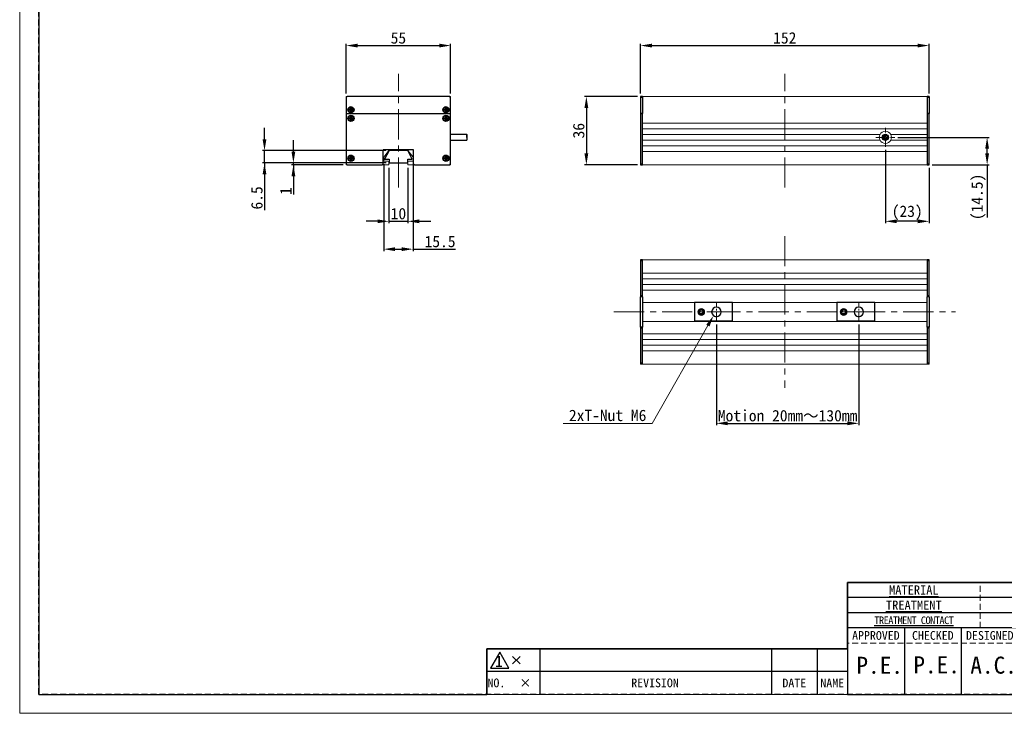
# Model space of a CAD drawing. Header units: millimetres. Extents: x -201 to 202, y 143 to 428.
# Tile 1 of 9: x -201 to 58, y 143 to 326. Entities that reach past the tile are written whole.
import ezdxf
from ezdxf import colors
from ezdxf.entities.mleader import LeaderData, LeaderLine
from ezdxf.enums import TextEntityAlignment as Align
from ezdxf.math import Vec2, Vec3

# ---------------------------------------------------------------- set-up
doc = ezdxf.new("R2010")
doc.units = ezdxf.units.MM
doc.header["$LTSCALE"] = 0.25
doc.linetypes.add('CENTER', pattern=[50.8, 31.75, -6.35, 6.35, -6.35])
doc.linetypes.add('HIDDEN', pattern=[9.525, 6.35, -3.175])
doc.layers.get('0').update_dxf_attribs({"lineweight": 30})
for name, color, linetype, lineweight in [('BASE', 7, 'Continuous', 20), ('CENTER', 1, 'CENTER', 15), ('DIMENSION', 6, 'Continuous', 9)]:
    doc.layers.add(name, color=color, linetype=linetype, lineweight=lineweight)
for name, color, linetype in [('CABLE 3P', 7, 'Continuous'), ('FORM', 7, 'Continuous'), ('LOCK NUT M6', 132, 'Continuous'), ('MXB4508', 25, 'Continuous'), ('SIDE PANEL1', 1, 'Continuous'), ('SIDEPANEL 2', 30, 'Continuous')]:
    doc.layers.add(name, color=color, linetype=linetype)
doc.layers.add('EMPTY LINE', color=252, linetype='Continuous', lineweight=0, plot=False)
doc.styles.add('VS Standard', font='msgothic.ttc', dxfattribs={"height": 3})
doc.styles.add('VS Standard(小)', font='txt', dxfattribs={"height": 2.4})
doc.dimstyles.new('VS Standard x0.5', dxfattribs={"dimtxt": 3, "dimasz": 3, "dimexe": 0.5, "dimexo": 0.8, "dimgap": 0.5, "dimtad": 3, "dimlfac": 2, "dimrnd": 0.0001, "dimzin": 9, "dimdsep": 46, "dimtxsty": 'VS Standard', "dimcen": 0, "dimaunit": 1, "dimadec": 0, "dimazin": 2, "dimtfac": 1, "dimtmove": 0, "dimatfit": 3, "dimfxl": 1, "dimtolj": 1, "dimtzin": 0, "dimarcsym": 0})
doc.dimstyles.new('VS Standard x1', dxfattribs={"dimtxt": 3, "dimasz": 3, "dimexe": 0.5, "dimexo": 0.8, "dimgap": 0.5, "dimtad": 3, "dimrnd": 0.0001, "dimzin": 9, "dimdsep": 46, "dimtxsty": 'VS Standard', "dimcen": 0, "dimaunit": 1, "dimadec": 0, "dimazin": 2, "dimtfac": 1, "dimtmove": 0, "dimatfit": 2, "dimfxl": 1, "dimtolj": 1, "dimtzin": 0, "dimarcsym": 0})

# ---------------------------------------------------------------- blocks, each defined once
blk = doc.blocks.new('表題欄金物用_ver2.0.0')
at = {"layer": 'FORM', "color": 0}
for p, q in [((-11, 40.5), (-191, 40.5)), ((-191, 40.5), (-191, 28.5)), ((-39, 36.5), (-191, 36.5)), ((-39, 32.5), (-191, 32.5)), ((-11, 28.5), (-191, 28.5)), ((-191, 28.5), (-191, 11)), ((-176, 28.5), (-176, 11)), ((-161, 28.5), (-161, 11)), ((-272, 23), (-286, 23)), ((-286, 23), (-286, 17)), ((-279.19, 21), (-277.19, 19)), ((-279.19, 19), (-277.19, 21)), ((-211, 23), (-272, 23)), ((-272, 23), (-272, 17)), ((-211, 23), (-211, 17)), ((-199, 23), (-211, 23)), ((-199, 23), (-199, 17)), ((-191, 23), (-199, 23)), ((-286, 17), (-286, 11)), ((-272, 17), (-286, 17)), ((-272, 17), (-272, 11)), ((-211, 17), (-272, 17)), ((-211, 17), (-211, 11)), ((-199, 17), (-211, 17)), ((-199, 17), (-199, 11)), ((-191, 17), (-199, 17)), ((-191, 11), (-11, 11))]:
    blk.add_line(p, q, dxfattribs=at)
at = {"layer": 'FORM', "color": 0, "linetype": 'HIDDEN', "lineweight": 9}
for p, q in [((-156, 28.49), (-156, 40.49)), ((-131, 24.5), (-191, 24.5))]:
    blk.add_line(p, q, dxfattribs=at)
at = {"layer": 'FORM', "color": 0, "lineweight": 15}
blk.add_line((-191, 11), (-286, 11), dxfattribs=at)
at = {"layer": 'FORM', "color": 0}
blk.add_lwpolyline([(-282.58, 22.13), (-285.01, 17.93), (-280.16, 17.93)], close=True, dxfattribs=at)
at = {"layer": 'FORM', "color": 0, "attachment_point": 5}
for s, insert, char_height, width, style in [('{\\LMATERIAL}', (-173.5, 38.5), 2.4, 36.5, 'VS Standard(小)'), ('{\\LTREATMENT}', (-173.5, 34.5), 2.4, 36.5, 'VS Standard(小)'), ('{\\T0.9;\\LTREATMENT CONTACT}', (-173.5, 30.5), 2, 36.5, 'VS Standard(小)'), ('{\\fＭＳ ゴシック|b0|i0|c128|p49;APPROVED}', (-183.5, 26.5), 2.3, 15, 'VS Standard'), ('{\\fＭＳ ゴシック|b0|i0|c128|p49;CHECKED}', (-168.5, 26.5), 2.3, 15, 'VS Standard'), ('{\\fＭＳ ゴシック|b0|i0|c128|p49;DESIGNED}', (-153.5, 26.5), 2.3, 15, 'VS Standard'), ('NO.', (-283.44, 14), 2.3, 14, 'VS Standard'), ('\\pxi-3,l4,t4;×^I', (-276.99, 14), 2.3, 14, 'VS Standard'), ('REVISION', (-241.67, 14), 2.3, 46, 'VS Standard'), ('{\\fMS Gothic|b0|i0|c128|p49;DATE}', (-204.99, 14), 2.3, 12, 'VS Standard'), ('NAME', (-195, 14), 2.3, 8, 'VS Standard')]:
    blk.add_mtext(s, dxfattribs=dict(at, insert=insert, char_height=char_height, width=width, style=style))
at = {"layer": 'FORM', "color": 0, "insert": (-282.79, 19.73), "char_height": 3, "attachment_point": 5, "style": 'VS Standard'}
blk.add_mtext('1', dxfattribs=at)
at = {"layer": 'FORM', "color": 0}
for tag, height, style, p in [('材料', 2.8, 'VS Standard', (-133, 38.5)), ('一般面取', 2.8, 'VS Standard', (-57, 38.5)), ('処理', 2.8, 'VS Standard', (-133, 34.5)), ('仕上', 2.8, 'VS Standard', (-57, 34.5)), ('処理接点', 2.8, 'VS Standard', (-133, 30.5)), ('偏芯', 2.8, 'VS Standard', (-57, 30.5)), ('一般公差', 2.4, 'VS Standard(小)', (-106, 26.31)), ('適用（機種名）', 3.6, 'VS Standard', (-44.75, 24.75)), ('角度', 2.4, 'VS Standard(小)', (-106, 21.94)), ('SCALE', 2.4, 'VS Standard(小)', (-106, 17.56)), ('NAME', 3.5, 'VS Standard', (-44.75, 18.5)), ('DATE', 2.4, 'VS Standard(小)', (-106, 13.19)), ('DRAW_NO.', 3.5, 'VS Standard', (-44.75, 13.5))]:
    blk.add_attdef(tag, text='', height=height, dxfattribs=dict(at, style=style)).set_placement(p, align=Align.MIDDLE_CENTER)
at = {"layer": 'FORM', "color": 0, "style": 'VS Standard'}
for tag, p in [('APPROVED', (-182.5, 15.06)), ('CHECKED', (-167.5, 15.18)), ('DESIGNED', (-152.5, 15.09)), ('DRAWN', (-137.5, 15.23))]:
    blk.add_attdef(tag, text='', height=4.5, dxfattribs=at).set_placement(p, align=Align.BOTTOM_CENTER)
blk = doc.blocks.new('*D81')
at = {"layer": 'Defpoints', "color": 0}
for p in [(26.5, 292), (38, 287.25), (26.5, 272.38)]:
    blk.add_point(p, dxfattribs=at)
at = {"layer": 'DIMENSION', "color": 0, "lineweight": -2}
for p, q in [((26.5, 291.2), (26.5, 271.88)), ((38, 286.45), (38, 271.88)), ((35, 272.38), (29.5, 272.38))]:
    blk.add_line(p, q, dxfattribs=at)
at = {"layer": 'DIMENSION', "color": 0}
for points in [[(29.5, 272.88), (29.5, 271.88), (26.5, 272.38)], [(35, 271.88), (35, 272.88), (38, 272.38)]]:
    blk.add_solid(points, dxfattribs=at)
at = {"layer": 'DIMENSION', "color": 0, "insert": (32.25, 274.63), "char_height": 3, "attachment_point": 5, "style": 'VS Standard'}
blk.add_mtext('\\A1;\\A1;(23)', dxfattribs=at)
blk = doc.blocks.new('*D82')
at = {"layer": 'Defpoints', "color": 0}
for p in [(29, 294.5), (53.3, 294.5), (38, 287.25)]:
    blk.add_point(p, dxfattribs=at)
at = {"layer": 'DIMENSION', "color": 0, "lineweight": -2}
for p, q in [((29.8, 294.5), (53.8, 294.5)), ((53.3, 290.25), (53.3, 291.5)), ((38.8, 287.25), (53.8, 287.25)), ((53.3, 287.25), (53.3, 273.36))]:
    blk.add_line(p, q, dxfattribs=at)
at = {"layer": 'DIMENSION', "color": 0}
for points in [[(53.8, 291.5), (52.8, 291.5), (53.3, 294.5)], [(52.8, 290.25), (53.8, 290.25), (53.3, 287.25)]]:
    blk.add_solid(points, dxfattribs=at)
at = {"layer": 'DIMENSION', "color": 0, "insert": (51.04, 278.8), "char_height": 3, "attachment_point": 5, "rotation": 90, "style": 'VS Standard'}
blk.add_mtext('\\A1;\\A1;(14.5)', dxfattribs=at)
blk = doc.blocks.new('*D83')
at = {"layer": 'Defpoints', "color": 0}
for p in [(38, 318.68), (-38, 305.25), (38, 305.25)]:
    blk.add_point(p, dxfattribs=at)
at = {"layer": 'DIMENSION', "color": 0, "lineweight": -2}
for p, q in [((-38, 306.05), (-38, 319.18)), ((38, 306.05), (38, 319.18)), ((-35, 318.68), (35, 318.68))]:
    blk.add_line(p, q, dxfattribs=at)
at = {"layer": 'DIMENSION', "color": 0}
for points in [[(-35, 319.18), (-35, 318.18), (-38, 318.68)], [(35, 318.18), (35, 319.18), (38, 318.68)]]:
    blk.add_solid(points, dxfattribs=at)
at = {"layer": 'DIMENSION', "color": 0, "insert": (0, 320.68), "char_height": 3, "attachment_point": 5, "style": 'VS Standard'}
blk.add_mtext('\\A1;152', dxfattribs=at)
blk = doc.blocks.new('*D84')
at = {"layer": 'Defpoints', "color": 0}
for p in [(-88, 318.68), (-115.5, 305.25), (-88, 305.25)]:
    blk.add_point(p, dxfattribs=at)
at = {"layer": 'DIMENSION', "color": 0, "lineweight": -2}
for p, q in [((-115.5, 306.05), (-115.5, 319.18)), ((-88, 306.05), (-88, 319.18)), ((-112.5, 318.68), (-91, 318.68))]:
    blk.add_line(p, q, dxfattribs=at)
at = {"layer": 'DIMENSION', "color": 0}
for points in [[(-112.5, 319.18), (-112.5, 318.18), (-115.5, 318.68)], [(-91, 318.18), (-91, 319.18), (-88, 318.68)]]:
    blk.add_solid(points, dxfattribs=at)
at = {"layer": 'DIMENSION', "color": 0, "insert": (-101.75, 320.68), "char_height": 3, "attachment_point": 5, "style": 'VS Standard'}
blk.add_mtext('\\A1;55', dxfattribs=at)
blk = doc.blocks.new('*D85')
at = {"layer": 'Defpoints', "color": 0}
for p in [(-38, 305.25), (-52.25, 287.25), (-38, 287.25)]:
    blk.add_point(p, dxfattribs=at)
at = {"layer": 'DIMENSION', "color": 0, "lineweight": -2}
for p, q in [((-38.8, 305.25), (-52.75, 305.25)), ((-52.25, 302.25), (-52.25, 290.25)), ((-38.8, 287.25), (-52.75, 287.25))]:
    blk.add_line(p, q, dxfattribs=at)
at = {"layer": 'DIMENSION', "color": 0}
for points in [[(-51.75, 302.25), (-52.75, 302.25), (-52.25, 305.25)], [(-52.75, 290.25), (-51.75, 290.25), (-52.25, 287.25)]]:
    blk.add_solid(points, dxfattribs=at)
at = {"layer": 'DIMENSION', "color": 0, "insert": (-54.26, 296.25), "char_height": 3, "attachment_point": 5, "rotation": 90, "style": 'VS Standard'}
blk.add_mtext('\\A1;36', dxfattribs=at)
blk = doc.blocks.new('*D86')
at = {"layer": 'Defpoints', "color": 0}
for p in [(-18, 246), (19.5, 246), (19.5, 219.15)]:
    blk.add_point(p, dxfattribs=at)
at = {"layer": 'DIMENSION', "color": 0, "lineweight": -2}
for p, q in [((-18, 245.2), (-18, 218.65)), ((19.5, 245.2), (19.5, 218.65)), ((-15, 219.15), (16.5, 219.15))]:
    blk.add_line(p, q, dxfattribs=at)
at = {"layer": 'DIMENSION', "color": 0}
for points in [[(-15, 219.65), (-15, 218.65), (-18, 219.15)], [(16.5, 218.65), (16.5, 219.65), (19.5, 219.15)]]:
    blk.add_solid(points, dxfattribs=at)
at = {"layer": 'DIMENSION', "color": 0, "insert": (0.75, 221.15), "char_height": 3, "attachment_point": 5, "style": 'VS Standard'}
blk.add_mtext('\\A1;Motion 20mm～130mm', dxfattribs=at)
blk = doc.blocks.new('*D87')
at = {"layer": 'Defpoints', "color": 0}
for p in [(-104.25, 287.25), (-99.25, 287.25), (-99.25, 272.38)]:
    blk.add_point(p, dxfattribs=at)
at = {"layer": 'DIMENSION', "color": 0, "lineweight": -2}
for p, q in [((-104.25, 286.45), (-104.25, 271.88)), ((-99.25, 286.45), (-99.25, 271.88)), ((-107.25, 272.38), (-110.25, 272.38)), ((-104.25, 272.38), (-99.25, 272.38)), ((-96.25, 272.38), (-93.25, 272.38))]:
    blk.add_line(p, q, dxfattribs=at)
at = {"layer": 'DIMENSION', "color": 0}
for points in [[(-107.25, 271.88), (-107.25, 272.88), (-104.25, 272.38)], [(-96.25, 272.88), (-96.25, 271.88), (-99.25, 272.38)]]:
    blk.add_solid(points, dxfattribs=at)
at = {"layer": 'DIMENSION', "color": 0, "insert": (-101.75, 274.38), "char_height": 3, "attachment_point": 5, "style": 'VS Standard'}
blk.add_mtext('\\A1;10', dxfattribs=at)
blk = doc.blocks.new('*D88')
at = {"layer": 'Defpoints', "color": 0}
for p in [(-105.62, 288.25), (-97.87, 288.25), (-97.87, 265.04)]:
    blk.add_point(p, dxfattribs=at)
at = {"layer": 'DIMENSION', "color": 0, "lineweight": -2}
for p, q in [((-105.62, 287.45), (-105.62, 264.54)), ((-97.87, 287.45), (-97.87, 264.54)), ((-102.62, 265.04), (-100.87, 265.04)), ((-97.87, 265.04), (-86.68, 265.04))]:
    blk.add_line(p, q, dxfattribs=at)
at = {"layer": 'DIMENSION', "color": 0}
for points in [[(-102.62, 265.54), (-102.62, 264.54), (-105.62, 265.04)], [(-100.87, 264.54), (-100.87, 265.54), (-97.87, 265.04)]]:
    blk.add_solid(points, dxfattribs=at)
at = {"layer": 'DIMENSION', "color": 0, "insert": (-90.78, 267.04), "char_height": 3, "attachment_point": 5, "style": 'VS Standard'}
blk.add_mtext('\\A1;15.5', dxfattribs=at)
blk = doc.blocks.new('*D89')
at = {"layer": 'Defpoints', "color": 0}
for p in [(-129.41, 287.75), (-115.5, 287.25), (-104.2, 287.75)]:
    blk.add_point(p, dxfattribs=at)
at = {"layer": 'DIMENSION', "color": 0, "lineweight": -2}
for p, q in [((-129.41, 290.75), (-129.41, 293.75)), ((-105, 287.75), (-129.91, 287.75)), ((-116.3, 287.25), (-129.91, 287.25)), ((-129.41, 287.25), (-129.41, 287.75)), ((-129.41, 287.25), (-129.41, 279.44)), ((-129.41, 284.25), (-129.41, 281.25))]:
    blk.add_line(p, q, dxfattribs=at)
at = {"layer": 'DIMENSION', "color": 0}
for points in [[(-129.91, 290.75), (-128.91, 290.75), (-129.41, 287.75)], [(-128.91, 284.25), (-129.91, 284.25), (-129.41, 287.25)]]:
    blk.add_solid(points, dxfattribs=at)
at = {"layer": 'DIMENSION', "color": 0, "insert": (-131.41, 280.35), "char_height": 3, "attachment_point": 5, "rotation": 90, "style": 'VS Standard'}
blk.add_mtext('\\A1;1', dxfattribs=at)
blk = doc.blocks.new('*D90')
at = {"layer": 'Defpoints', "color": 0}
for p in [(-137.02, 291), (-104.26, 291), (-104.2, 287.75)]:
    blk.add_point(p, dxfattribs=at)
at = {"layer": 'DIMENSION', "color": 0, "lineweight": -2}
for p, q in [((-137.02, 294), (-137.02, 297)), ((-105.06, 291), (-137.52, 291)), ((-137.02, 287.75), (-137.02, 291)), ((-105, 287.75), (-137.52, 287.75)), ((-137.02, 287.75), (-137.02, 275.34)), ((-137.02, 284.75), (-137.02, 281.75))]:
    blk.add_line(p, q, dxfattribs=at)
at = {"layer": 'DIMENSION', "color": 0}
for points in [[(-137.52, 294), (-136.52, 294), (-137.02, 291)], [(-136.52, 284.75), (-137.52, 284.75), (-137.02, 287.75)]]:
    blk.add_solid(points, dxfattribs=at)
at = {"layer": 'DIMENSION', "color": 0, "insert": (-139.02, 278.55), "char_height": 3, "attachment_point": 5, "rotation": 90, "style": 'VS Standard'}
blk.add_mtext('\\A1;6.5', dxfattribs=at)

msp = doc.modelspace()

# ---------------------------------------------------------------- hatches: boundary and pattern name
at = {"layer": 'CABLE 3P'}
h = msp.add_hatch(dxfattribs=at)
h.set_pattern_fill('ANSI31', scale=0.1, style=0)
h.set_pattern_definition([(45, (-210, 137.1481), (-0.2245064, 0.2245064), [])])
h.paths.add_polyline_path([(27.3, 294.5, 1), (25.7, 294.5, 1)])

# ---------------------------------------------------------------- linework, layer by layer
for p, q in [((-83.7397, 295.25), (-88, 295.25)), ((-88, 293.75), (-88, 295.25)), ((-88, 293.75), (-83.7397, 293.75))]:
    msp.add_line(p, q)
for centre, start, end in [((-83.1397, 294.875), 147.994617, 212.005383), ((-84.3397, 294.875), 327.994617, 32.005383), ((-84.3397, 294.125), 327.994617, 32.005383)]:
    msp.add_arc(centre, 0.7075, start, end)
at = {"layer": 'BASE', "color": 7}
for p, q in [((-115.5, 305.25), (-115.5, 298.25)), ((-113, 305.25), (-115.5, 305.25)), ((-88, 305.25), (-90.5, 305.25)), ((-88, 298.25), (-88, 305.25)), ((37.5, 305.25), (-37.5, 305.25)), ((-37.5, 287.25), (-37.5, 305.25)), ((37.5, 287.25), (37.5, 305.25)), ((-37.5, 298.25), (37.5, 298.25)), ((-37.5, 296.75), (37.5, 296.75)), ((-37.5, 295.25), (25.0867, 295.25)), ((-37.5, 293.75), (25.0867, 293.75)), ((27.9133, 295.25), (37.5, 295.25)), ((27.9133, 293.75), (37.5, 293.75)), ((-115.5, 290.75), (-115.5, 287.25)), ((-105.625, 289.25), (-104.2578, 291)), ((-104.2578, 291), (-99.2422, 291)), ((-99.2422, 291), (-97.875, 289.25)), ((-88, 287.25), (-88, 290.75)), ((-37.5, 292.25), (37.5, 292.25)), ((-37.5, 290.75), (37.5, 290.75)), ((-105.625, 288.25), (-105.625, 289.25)), ((-104.5, 288.25), (-105.625, 288.25)), ((-104.25, 287.25), (-104.25, 288)), ((-99.25, 288), (-99.25, 287.25)), ((-97.875, 288.25), (-99, 288.25)), ((-97.875, 289.25), (-97.875, 288.25)), ((-115.5, 287.25), (-112, 287.25)), ((-107.5, 287.25), (-104.25, 287.25)), ((-99.25, 287.25), (-96, 287.25)), ((-91.5, 287.25), (-88, 287.25)), ((37.5, 287.25), (-37.5, 287.25)), ((37.5, 262.25), (-37.5, 262.25)), ((-37.5, 234.75), (-37.5, 262.25)), ((37.5, 234.75), (37.5, 262.25)), ((37.5, 258.75), (-37.5, 258.75)), ((37.5, 257.25), (-37.5, 257.25)), ((37.5, 255.75), (-37.5, 255.75)), ((37.5, 254.25), (-37.5, 254.25)), ((37.5, 251), (-37.5, 251)), ((37.5, 246), (-37.5, 246)), ((37.5, 242.75), (-37.5, 242.75)), ((37.5, 241.25), (-37.5, 241.25)), ((37.5, 239.75), (-37.5, 239.75)), ((37.5, 238.25), (-37.5, 238.25)), ((37.5, 234.75), (-37.5, 234.75))]:
    msp.add_line(p, q, dxfattribs=at)
msp.add_circle((26.5, 294.5), 0.8, dxfattribs=at)
for centre, radius, start, end in [((26.5, 294.5), 1.6, 27.953187, 152.046813), ((26.5, 294.5), 1.6, 152.046813, 180), ((26.5, 294.5), 1.6, 180, 207.953187), ((26.5, 294.5), 1.6, 207.953187, 332.046813), ((26.5, 294.5), 1.6, 332.046813, 27.953187), ((-104.5, 288), 0.25, 0, 90), ((-99, 288), 0.25, 90, 180)]:
    msp.add_arc(centre, radius, start, end, dxfattribs=at)
at = {"layer": 'CABLE 3P', "color": 7}
msp.add_circle((26.5, 294.5), 0.8, dxfattribs=at)
at = {"layer": 'CENTER'}
for p, q in [((-101.75, 281.25), (-101.75, 311.25)), ((0, 281.25), (0, 311.25)), ((0, 268.5), (0, 228.5)), ((-45, 248.5), (45, 248.5))]:
    msp.add_line(p, q, dxfattribs=at)
at = {"layer": 'CENTER', "ltscale": 0.3}
for p, q in [((26.5, 292), (26.5, 297)), ((24, 294.5), (29, 294.5)), ((-18, 246), (-18, 251)), ((19.5, 246), (19.5, 251)), ((-20.5, 248.5), (-15.5, 248.5)), ((17, 248.5), (22, 248.5))]:
    msp.add_line(p, q, dxfattribs=at)
at = {"layer": 'EMPTY LINE'}
for p, q in [((-201.5, 427.75), (-201.5, 142.75)), ((-201.5, 142.75), (201.5, 142.75))]:
    msp.add_line(p, q, dxfattribs=at)
at = {"layer": 'FORM', "linetype": 'HIDDEN'}
msp.add_lwpolyline([(-196.5, 422.75), (196.5, 422.75), (196.5, 147.75), (-196.5, 147.75)], close=True, dxfattribs=at)
at = {"layer": 'FORM'}
msp.add_lwpolyline([(-196.5, 422.75), (-196.5, 147.75), (-78.5, 147.75), (-78.5, 159.75), (16.5, 159.75), (16.5, 177.25), (196.5, 177.25), (196.5, 422.75), (-196.5, 422.75)], close=True, dxfattribs=at)
at = {"layer": 'LOCK NUT M6', "color": 7}
for p, q in [((-104.2, 291), (-105.375, 288.75)), ((-99.3, 291), (-104.2, 291)), ((-98.125, 288.75), (-99.3, 291)), ((-105.375, 288.75), (-104.2, 288.75)), ((-104.2, 288.75), (-104.2, 287.75)), ((-99.3, 287.75), (-99.3, 288.75)), ((-99.3, 288.75), (-98.125, 288.75)), ((-104.2, 287.75), (-99.3, 287.75)), ((-23.75, 251), (-23.75, 250.95)), ((-13.75, 250.95), (-23.75, 250.95)), ((-23.75, 250.95), (-23.75, 246.05)), ((-13.75, 250.95), (-23.75, 250.95)), ((-22.2887, 249), (-22.5774, 248.5)), ((-21.7113, 249), (-22.2887, 249)), ((-21.7113, 249), (-21.4226, 248.5)), ((-13.75, 250.95), (-13.75, 251)), ((-13.75, 246.05), (-13.75, 250.95)), ((13.75, 251), (13.75, 250.95)), ((23.75, 250.95), (13.75, 250.95)), ((13.75, 250.95), (13.75, 246.05)), ((23.75, 250.95), (13.75, 250.95)), ((15.2113, 249), (14.9226, 248.5)), ((15.7887, 249), (15.2113, 249)), ((15.7887, 249), (16.0774, 248.5)), ((23.75, 250.95), (23.75, 251)), ((23.75, 246.05), (23.75, 250.95)), ((-22.2887, 248), (-22.5774, 248.5)), ((-21.7113, 248), (-22.2887, 248)), ((-21.7113, 248), (-21.4226, 248.5)), ((15.2113, 248), (14.9226, 248.5)), ((15.7887, 248), (15.2113, 248)), ((15.7887, 248), (16.0774, 248.5)), ((-13.75, 246.05), (-23.75, 246.05)), ((-23.75, 246.05), (-23.75, 246)), ((-13.75, 246.05), (-23.75, 246.05)), ((-13.75, 246), (-13.75, 246.05)), ((23.75, 246.05), (13.75, 246.05)), ((13.75, 246.05), (13.75, 246)), ((23.75, 246.05), (13.75, 246.05)), ((23.75, 246), (23.75, 246.05))]:
    msp.add_line(p, q, dxfattribs=at)
for centre in [(-22, 248.5), (15.5, 248.5)]:
    msp.add_circle(centre, 0.805, dxfattribs=at)
for centre, radius, start, end in [((-22, 248.5), 0.825, 90, 270), ((-22, 248.5), 0.825, 270, 90), ((-18, 248.5), 1.25, 90, 270), ((-18, 248.5), 1.25, 270, 90), ((15.5, 248.5), 0.825, 90, 270), ((15.5, 248.5), 0.825, 270, 90), ((19.5, 248.5), 1.25, 90, 270), ((19.5, 248.5), 1.25, 270, 90)]:
    msp.add_arc(centre, radius, start, end, dxfattribs=at)
at = {"layer": 'MXB4508', "color": 7}
for p, q in [((-114.75, 301.625), (-114.75, 301.875)), ((-114.6768, 301.8019), (-114.75, 301.875)), ((-114.75, 301.875), (-114.375, 301.875)), ((-114.6768, 301.6982), (-114.75, 301.625)), ((-114.375, 301.625), (-114.75, 301.625)), ((-114.6768, 301.6982), (-114.6768, 301.8019)), ((-114.6768, 301.8019), (-114.3018, 301.8019)), ((-114.3018, 301.6982), (-114.6768, 301.6982)), ((-114.3018, 302.1769), (-114.375, 302.25)), ((-114.375, 301.875), (-114.375, 302.25)), ((-114.375, 302.25), (-114.125, 302.25)), ((-114.375, 301.875), (-114.3018, 301.8019)), ((-114.3018, 301.6982), (-114.375, 301.625)), ((-114.375, 301.25), (-114.375, 301.625)), ((-114.3018, 301.3232), (-114.375, 301.25)), ((-114.125, 301.25), (-114.375, 301.25)), ((-114.3018, 302.1769), (-114.1982, 302.1769)), ((-114.3018, 301.8019), (-114.3018, 302.1769)), ((-114.3018, 301.3232), (-114.3018, 301.6982)), ((-114.1982, 301.3232), (-114.3018, 301.3232)), ((-114.1982, 302.1769), (-114.125, 302.25)), ((-114.1982, 302.1769), (-114.1982, 301.8019)), ((-114.1982, 301.8019), (-114.125, 301.875)), ((-114.1982, 301.8019), (-113.8232, 301.8019)), ((-114.1982, 301.6982), (-114.1982, 301.3232)), ((-113.8232, 301.6982), (-114.1982, 301.6982)), ((-114.1982, 301.6982), (-114.125, 301.625)), ((-114.1982, 301.3232), (-114.125, 301.25)), ((-114.125, 302.25), (-114.125, 301.875)), ((-114.125, 301.875), (-113.75, 301.875)), ((-113.75, 301.625), (-114.125, 301.625)), ((-114.125, 301.625), (-114.125, 301.25)), ((-113.8232, 301.8019), (-113.75, 301.875)), ((-113.8232, 301.8019), (-113.8232, 301.6982)), ((-113.8232, 301.6982), (-113.75, 301.625)), ((-113.75, 301.875), (-113.75, 301.625)), ((-89.75, 301.625), (-89.75, 301.875)), ((-89.6768, 301.8019), (-89.75, 301.875)), ((-89.75, 301.875), (-89.375, 301.875)), ((-89.6768, 301.6982), (-89.75, 301.625)), ((-89.375, 301.625), (-89.75, 301.625)), ((-89.6768, 301.6982), (-89.6768, 301.8019)), ((-89.6768, 301.8019), (-89.3018, 301.8019)), ((-89.3018, 301.6982), (-89.6768, 301.6982)), ((-89.3018, 302.1769), (-89.375, 302.25)), ((-89.375, 301.875), (-89.375, 302.25)), ((-89.375, 302.25), (-89.125, 302.25)), ((-89.375, 301.875), (-89.3018, 301.8019)), ((-89.3018, 301.6982), (-89.375, 301.625)), ((-89.375, 301.25), (-89.375, 301.625)), ((-89.3018, 301.3232), (-89.375, 301.25)), ((-89.125, 301.25), (-89.375, 301.25)), ((-89.3018, 302.1769), (-89.1982, 302.1769)), ((-89.3018, 301.8019), (-89.3018, 302.1769)), ((-89.3018, 301.3232), (-89.3018, 301.6982)), ((-89.1982, 301.3232), (-89.3018, 301.3232)), ((-89.1982, 302.1769), (-89.125, 302.25)), ((-89.1982, 302.1769), (-89.1982, 301.8019)), ((-89.1982, 301.8019), (-89.125, 301.875)), ((-89.1982, 301.8019), (-88.8232, 301.8019)), ((-89.1982, 301.6982), (-89.1982, 301.3232)), ((-88.8232, 301.6982), (-89.1982, 301.6982)), ((-89.1982, 301.6982), (-89.125, 301.625)), ((-89.1982, 301.3232), (-89.125, 301.25)), ((-89.125, 302.25), (-89.125, 301.875)), ((-89.125, 301.875), (-88.75, 301.875)), ((-88.75, 301.625), (-89.125, 301.625)), ((-89.125, 301.625), (-89.125, 301.25)), ((-88.8232, 301.8019), (-88.75, 301.875)), ((-88.8232, 301.8019), (-88.8232, 301.6982)), ((-88.8232, 301.6982), (-88.75, 301.625)), ((-88.75, 301.875), (-88.75, 301.625)), ((-114.75, 299.375), (-114.75, 299.625)), ((-114.6768, 299.5519), (-114.75, 299.625)), ((-114.75, 299.625), (-114.375, 299.625)), ((-114.6768, 299.4482), (-114.75, 299.375)), ((-114.375, 299.375), (-114.75, 299.375)), ((-114.6768, 299.4482), (-114.6768, 299.5519)), ((-114.6768, 299.5519), (-114.3018, 299.5519)), ((-114.3018, 299.4482), (-114.6768, 299.4482)), ((-114.3018, 299.9269), (-114.375, 300)), ((-114.375, 299.625), (-114.375, 300)), ((-114.375, 300), (-114.125, 300)), ((-114.375, 299.625), (-114.3018, 299.5519)), ((-114.3018, 299.4482), (-114.375, 299.375)), ((-114.375, 299), (-114.375, 299.375)), ((-114.3018, 299.0732), (-114.375, 299)), ((-114.125, 299), (-114.375, 299)), ((-114.3018, 299.9269), (-114.1982, 299.9269)), ((-114.3018, 299.5519), (-114.3018, 299.9269)), ((-114.3018, 299.0732), (-114.3018, 299.4482)), ((-114.1982, 299.0732), (-114.3018, 299.0732)), ((-114.1982, 299.9269), (-114.125, 300)), ((-114.1982, 299.9269), (-114.1982, 299.5519)), ((-114.1982, 299.5519), (-114.125, 299.625)), ((-114.1982, 299.5519), (-113.8232, 299.5519)), ((-114.1982, 299.4482), (-114.1982, 299.0732)), ((-113.8232, 299.4482), (-114.1982, 299.4482)), ((-114.1982, 299.4482), (-114.125, 299.375)), ((-114.1982, 299.0732), (-114.125, 299)), ((-114.125, 300), (-114.125, 299.625)), ((-114.125, 299.625), (-113.75, 299.625)), ((-113.75, 299.375), (-114.125, 299.375)), ((-114.125, 299.375), (-114.125, 299)), ((-113.8232, 299.5519), (-113.75, 299.625)), ((-113.8232, 299.5519), (-113.8232, 299.4482)), ((-113.8232, 299.4482), (-113.75, 299.375)), ((-113.75, 299.625), (-113.75, 299.375)), ((-89.75, 299.375), (-89.75, 299.625)), ((-89.6768, 299.5519), (-89.75, 299.625)), ((-89.75, 299.625), (-89.375, 299.625)), ((-89.6768, 299.4482), (-89.75, 299.375)), ((-89.375, 299.375), (-89.75, 299.375)), ((-89.6768, 299.4482), (-89.6768, 299.5519)), ((-89.6768, 299.5519), (-89.3018, 299.5519)), ((-89.3018, 299.4482), (-89.6768, 299.4482)), ((-89.3018, 299.9269), (-89.375, 300)), ((-89.375, 299.625), (-89.375, 300)), ((-89.375, 300), (-89.125, 300)), ((-89.375, 299.625), (-89.3018, 299.5519)), ((-89.3018, 299.4482), (-89.375, 299.375)), ((-89.375, 299), (-89.375, 299.375)), ((-89.3018, 299.0732), (-89.375, 299)), ((-89.125, 299), (-89.375, 299)), ((-89.3018, 299.9269), (-89.1982, 299.9269)), ((-89.3018, 299.5519), (-89.3018, 299.9269)), ((-89.3018, 299.0732), (-89.3018, 299.4482)), ((-89.1982, 299.0732), (-89.3018, 299.0732)), ((-89.1982, 299.9269), (-89.125, 300)), ((-89.1982, 299.9269), (-89.1982, 299.5519)), ((-89.1982, 299.5519), (-89.125, 299.625)), ((-89.1982, 299.5519), (-88.8232, 299.5519)), ((-89.1982, 299.4482), (-89.1982, 299.0732)), ((-88.8232, 299.4482), (-89.1982, 299.4482)), ((-89.1982, 299.4482), (-89.125, 299.375)), ((-89.1982, 299.0732), (-89.125, 299)), ((-89.125, 300), (-89.125, 299.625)), ((-89.125, 299.625), (-88.75, 299.625)), ((-88.75, 299.375), (-89.125, 299.375)), ((-89.125, 299.375), (-89.125, 299)), ((-88.8232, 299.5519), (-88.75, 299.625)), ((-88.8232, 299.5519), (-88.8232, 299.4482)), ((-88.8232, 299.4482), (-88.75, 299.375)), ((-88.75, 299.625), (-88.75, 299.375)), ((-114.75, 288.875), (-114.75, 289.125)), ((-114.6768, 289.0519), (-114.75, 289.125)), ((-114.75, 289.125), (-114.375, 289.125)), ((-114.6768, 288.9482), (-114.75, 288.875)), ((-114.375, 288.875), (-114.75, 288.875)), ((-114.6768, 288.9482), (-114.6768, 289.0519)), ((-114.6768, 289.0519), (-114.3018, 289.0519)), ((-114.3018, 288.9482), (-114.6768, 288.9482)), ((-114.3018, 289.4269), (-114.375, 289.5)), ((-114.375, 289.125), (-114.375, 289.5)), ((-114.375, 289.5), (-114.125, 289.5)), ((-114.375, 289.125), (-114.3018, 289.0519)), ((-114.3018, 288.9482), (-114.375, 288.875)), ((-114.375, 288.5), (-114.375, 288.875)), ((-114.3018, 288.5732), (-114.375, 288.5)), ((-114.125, 288.5), (-114.375, 288.5)), ((-114.3018, 289.4269), (-114.1982, 289.4269)), ((-114.3018, 289.0519), (-114.3018, 289.4269)), ((-114.3018, 288.5732), (-114.3018, 288.9482)), ((-114.1982, 288.5732), (-114.3018, 288.5732)), ((-114.1982, 289.4269), (-114.125, 289.5)), ((-114.1982, 289.4269), (-114.1982, 289.0519)), ((-114.1982, 289.0519), (-114.125, 289.125)), ((-114.1982, 289.0519), (-113.8232, 289.0519)), ((-114.1982, 288.9482), (-114.1982, 288.5732)), ((-113.8232, 288.9482), (-114.1982, 288.9482)), ((-114.1982, 288.9482), (-114.125, 288.875)), ((-114.1982, 288.5732), (-114.125, 288.5)), ((-114.125, 289.5), (-114.125, 289.125)), ((-114.125, 289.125), (-113.75, 289.125)), ((-113.75, 288.875), (-114.125, 288.875)), ((-114.125, 288.875), (-114.125, 288.5)), ((-113.8232, 289.0519), (-113.75, 289.125)), ((-113.8232, 289.0519), (-113.8232, 288.9482)), ((-113.8232, 288.9482), (-113.75, 288.875)), ((-113.75, 289.125), (-113.75, 288.875)), ((-89.75, 288.875), (-89.75, 289.125)), ((-89.6768, 289.0519), (-89.75, 289.125)), ((-89.75, 289.125), (-89.375, 289.125)), ((-89.6768, 288.9482), (-89.75, 288.875)), ((-89.375, 288.875), (-89.75, 288.875)), ((-89.6768, 288.9482), (-89.6768, 289.0519)), ((-89.6768, 289.0519), (-89.3018, 289.0519)), ((-89.3018, 288.9482), (-89.6768, 288.9482)), ((-89.3018, 289.4269), (-89.375, 289.5)), ((-89.375, 289.125), (-89.375, 289.5)), ((-89.375, 289.5), (-89.125, 289.5)), ((-89.375, 289.125), (-89.3018, 289.0519)), ((-89.3018, 288.9482), (-89.375, 288.875)), ((-89.375, 288.5), (-89.375, 288.875)), ((-89.3018, 288.5732), (-89.375, 288.5)), ((-89.125, 288.5), (-89.375, 288.5)), ((-89.3018, 289.4269), (-89.1982, 289.4269)), ((-89.3018, 289.0519), (-89.3018, 289.4269)), ((-89.3018, 288.5732), (-89.3018, 288.9482)), ((-89.1982, 288.5732), (-89.3018, 288.5732)), ((-89.1982, 289.4269), (-89.125, 289.5)), ((-89.1982, 289.4269), (-89.1982, 289.0519)), ((-89.1982, 289.0519), (-89.125, 289.125)), ((-89.1982, 289.0519), (-88.8232, 289.0519)), ((-89.1982, 288.9482), (-89.1982, 288.5732)), ((-88.8232, 288.9482), (-89.1982, 288.9482)), ((-89.1982, 288.9482), (-89.125, 288.875)), ((-89.1982, 288.5732), (-89.125, 288.5)), ((-89.125, 289.5), (-89.125, 289.125)), ((-89.125, 289.125), (-88.75, 289.125)), ((-88.75, 288.875), (-89.125, 288.875)), ((-89.125, 288.875), (-89.125, 288.5)), ((-88.8232, 289.0519), (-88.75, 289.125)), ((-88.8232, 289.0519), (-88.8232, 288.9482)), ((-88.8232, 288.9482), (-88.75, 288.875)), ((-88.75, 289.125), (-88.75, 288.875))]:
    msp.add_line(p, q, dxfattribs=at)
for centre, start, end in [((-114.25, 301.75), 0, 180), ((-114.25, 301.75), 180, 0), ((-89.25, 301.75), 0, 180), ((-89.25, 301.75), 180, 0), ((-114.25, 299.5), 0, 180), ((-114.25, 299.5), 180, 0), ((-89.25, 299.5), 0, 180), ((-89.25, 299.5), 180, 0), ((-114.25, 289), 0, 180), ((-114.25, 289), 180, 0), ((-89.25, 289), 0, 180), ((-89.25, 289), 180, 0)]:
    msp.add_arc(centre, 0.75, start, end, dxfattribs=at)
at = {"layer": 'SIDE PANEL1', "color": 7, "extrusion": (3.67394e-16, -1, 0)}
for p, q in [((-115.5, 300.75), (-115.5, 287.5)), ((-88, 287.5), (-88, 300.75)), ((-97.75, 291.25), (-105.75, 291.25)), ((-105.75, 287.5), (-105.75, 291.25)), ((-97.75, 287.5), (-97.75, 291.25)), ((-115.5, 287.5), (-115.25, 287.25)), ((-115.25, 287.25), (-106, 287.25)), ((-106, 287.25), (-105.75, 287.5)), ((-97.75, 287.5), (-97.5, 287.25)), ((-97.5, 287.25), (-88.25, 287.25)), ((-88.25, 287.25), (-88, 287.5))]:
    msp.add_line(p, q, dxfattribs=at)
at = {"layer": 'SIDE PANEL1', "color": 7, "extrusion": (-3.67394e-16, -1, 0)}
for p, q in [((-37.5, 300.75), (-38, 300.75)), ((-38, 300.75), (-38, 287.5)), ((-37.5, 287.5), (-37.5, 300.75)), ((38, 300.75), (37.5, 300.75)), ((37.5, 300.75), (37.5, 287.5)), ((38, 287.5), (38, 300.75)), ((-38, 287.5), (-37.5, 287.5)), ((-38, 287.5), (-38, 287.25)), ((-38, 287.5), (-38, 287.5)), ((-38, 287.25), (-38, 287.25)), ((-38, 287.25), (-37.5, 287.25)), ((-38, 287.25), (-37.5, 287.25)), ((-37.5, 287.25), (-37.5, 287.5)), ((-37.5, 287.25), (-37.5, 287.25)), ((37.5, 287.5), (38, 287.5)), ((37.5, 287.5), (37.5, 287.25)), ((37.5, 287.5), (37.5, 287.5)), ((37.5, 287.25), (37.5, 287.25)), ((37.5, 287.25), (38, 287.25)), ((37.5, 287.25), (38, 287.25)), ((38, 287.25), (38, 287.5)), ((38, 287.25), (38, 287.25))]:
    msp.add_line(p, q, dxfattribs=at)
at = {"layer": 'SIDE PANEL1', "color": 7}
for p, q in [((-37.5, 262.25), (-38, 262.25)), ((-38, 262.25), (-38, 262)), ((-38, 262), (-38, 252.75)), ((-37.5, 262), (-38, 262)), ((-37.5, 262), (-37.5, 262.25)), ((-37.5, 252.75), (-37.5, 262)), ((38, 262.25), (37.5, 262.25)), ((37.5, 262.25), (37.5, 262)), ((37.5, 262), (37.5, 252.75)), ((38, 262), (37.5, 262)), ((38, 262), (38, 262.25)), ((38, 252.75), (38, 262)), ((-38, 252.75), (-38, 252.5)), ((-37.5, 252.75), (-38, 252.75)), ((-38, 244.5), (-38, 252.5)), ((-37.5, 252.5), (-38, 252.5)), ((-37.5, 252.5), (-37.5, 252.75)), ((-37.5, 252.5), (-37.5, 244.5)), ((37.5, 252.75), (37.5, 252.5)), ((38, 252.75), (37.5, 252.75)), ((37.5, 244.5), (37.5, 252.5)), ((38, 252.5), (37.5, 252.5)), ((38, 252.5), (38, 252.75)), ((38, 252.5), (38, 244.5)), ((-38, 244.5), (-38, 244.25)), ((-37.5, 244.5), (-38, 244.5)), ((-38, 244.25), (-38, 235)), ((-37.5, 244.25), (-38, 244.25)), ((-37.5, 244.25), (-37.5, 244.5)), ((-37.5, 235), (-37.5, 244.25)), ((37.5, 244.5), (37.5, 244.25)), ((38, 244.5), (37.5, 244.5)), ((37.5, 244.25), (37.5, 235)), ((38, 244.25), (37.5, 244.25)), ((38, 244.25), (38, 244.5)), ((38, 235), (38, 244.25)), ((-38, 235), (-38, 234.75)), ((-37.5, 235), (-38, 235)), ((-37.5, 234.75), (-38, 234.75)), ((-37.5, 234.75), (-37.5, 235)), ((37.5, 235), (37.5, 234.75)), ((38, 235), (37.5, 235)), ((38, 234.75), (37.5, 234.75)), ((38, 234.75), (38, 235))]:
    msp.add_line(p, q, dxfattribs=at)
for centre in [(-114.25, 299.5), (-89.25, 299.5), (-114.25, 289), (-89.25, 289)]:
    msp.add_circle(centre, 0.8, dxfattribs=at)
at = {"layer": 'SIDEPANEL 2', "color": 7, "extrusion": (1.22465e-16, -1, 0)}
for p, q in [((-115.25, 305.25), (-115.5, 305)), ((-115.5, 305), (-115.5, 300.75)), ((-88.25, 305.25), (-115.25, 305.25)), ((-88, 305), (-88.25, 305.25)), ((-88, 300.75), (-88, 305))]:
    msp.add_line(p, q, dxfattribs=at)
at = {"layer": 'SIDEPANEL 2', "color": 7, "extrusion": (-1.22465e-16, -1, 0)}
for p, q in [((-38, 305.25), (-38, 305)), ((-37.5, 305.25), (-38, 305.25)), ((-38, 305), (-38, 300.75)), ((-37.5, 305), (-38, 305)), ((-37.5, 305.25), (-37.5, 305)), ((-37.5, 305), (-37.5, 300.75)), ((37.5, 305.25), (37.5, 305)), ((38, 305.25), (37.5, 305.25)), ((37.5, 305), (37.5, 300.75)), ((38, 305), (37.5, 305)), ((38, 305.25), (38, 305)), ((38, 305), (38, 300.75)), ((-115.5, 300.75), (-88, 300.75)), ((-38, 300.75), (-37.5, 300.75)), ((37.5, 300.75), (38, 300.75))]:
    msp.add_line(p, q, dxfattribs=at)
at = {"layer": 'SIDEPANEL 2', "color": 7}
for centre in [(-114.25, 301.75), (-89.25, 301.75)]:
    msp.add_circle(centre, 0.8, dxfattribs=at)

# ---------------------------------------------------------------- block references
at = {"layer": 'FORM'}
ref = msp.add_blockref('表題欄金物用_ver2.0.0', (207.5, 136.75), dxfattribs=at)
ref.add_attrib('DESIGNED', 'A.C.', dxfattribs={"color": 0, "height": 4.5, "style": 'VS Standard'}).set_placement((55, 151.8412), align=Align.BOTTOM_CENTER)
ref.add_attrib('CHECKED', 'P.E.', dxfattribs={"color": 0, "height": 4.5, "style": 'VS Standard'}).set_placement((40, 151.9272), align=Align.BOTTOM_CENTER)
ref.add_attrib('APPROVED', 'P.E.', dxfattribs={"color": 0, "height": 4.5, "style": 'VS Standard'}).set_placement((25, 151.8117), align=Align.BOTTOM_CENTER)

# ---------------------------------------------------------------- dimensions: what is measured, and where the dimension line sits
at = {"layer": 'DIMENSION'}
for base, p1, p2, picture, middle in [((-88, 318.6823), (-115.5, 305.25), (-88, 305.25), '*D84', (-101.75, 320.6829)), ((-97.875, 265.0378), (-105.625, 288.25), (-97.875, 288.25), '*D88', (-90.7797, 267.0384)), ((-99.25, 272.3766), (-104.25, 287.25), (-99.25, 287.25), '*D87', (-101.75, 274.3772))]:
    dim = msp.add_linear_dim(base=base, p1=p1, p2=p2, dimstyle='VS Standard x0.5', dxfattribs=at)
    dim.commit()
    dim.dimension.update_dxf_attribs({"geometry": picture, "text_midpoint": middle})
dim = msp.add_linear_dim(base=(38, 318.6823), p1=(-38, 305.25), p2=(38, 305.25), dimstyle='VS Standard x0.5', dxfattribs=at)
dim.commit()
dim.dimension.update_dxf_attribs({"geometry": '*D83', "text_midpoint": (0, 318.6823), "dimtype": 160})
for base, p1, p2, picture, middle in [((-52.2545, 287.25), (-38, 305.25), (-38, 287.25), '*D85', (-52.2545, 296.25)), ((-137.0187, 291), (-104.2, 287.75), (-104.2578, 291), '*D90', (-137.0187, 278.5461)), ((-129.4054, 287.75), (-115.5, 287.25), (-104.2, 287.75), '*D89', (-129.4054, 280.3464))]:
    dim = msp.add_linear_dim(base=base, p1=p1, p2=p2, angle=90, dimstyle='VS Standard x0.5', dxfattribs=at)
    dim.commit()
    dim.dimension.update_dxf_attribs({"geometry": picture, "text_midpoint": middle, "dimtype": 160})
dim = msp.add_linear_dim(base=(53.295, 294.5), p1=(38, 287.25), p2=(29, 294.5), angle=90, text='\\A1;(<>)', dimstyle='VS Standard x0.5', dxfattribs=at)
dim.commit()
dim.dimension.update_dxf_attribs({"geometry": '*D82', "text_midpoint": (53.295, 278.8041), "dimtype": 160})
for base, p1, p2, text, dimstyle, picture, middle in [((26.5, 272.3766), (38, 287.25), (26.5, 292), '\\A1;(<>)', 'VS Standard x0.5', '*D81', (32.25, 272.3766)), ((19.5, 219.1499), (-18, 246), (19.5, 246), 'Motion 20mm～130mm', 'VS Standard x1', '*D86', (0.75, 219.1499))]:
    dim = msp.add_linear_dim(base=base, p1=p1, p2=p2, text=text, dimstyle=dimstyle, dxfattribs=at)
    dim.commit()
    dim.dimension.update_dxf_attribs({"geometry": picture, "text_midpoint": middle, "dimtype": 160})

# ---------------------------------------------------------------- leaders
ml = msp.add_multileader_mtext('Standard', dxfattribs=at)
ml.set_content('2xT-Nut M6', color=256, style='VS Standard')
ml.set_leader_properties(color=256, linetype='ByLayer', lineweight=-1)
ml.build(insert=Vec2(0, 0))
ml.multileader.update_dxf_attribs({"has_dogleg": 0, "text_left_attachment_type": 6, "text_right_attachment_type": 6, "dogleg_length": 0.36, "arrow_head_size": 3})
ctx = ml.context
ctx.base_point, ctx.char_height, ctx.arrow_head_size, ctx.landing_gap_size, ctx.plane_origin = Vec3(-57.0507, 219.1499), 3, 3, 1.5, Vec3(88.2307, 286.7109)
ctx.left_attachment, ctx.right_attachment, ctx.text_align_type = 6, 6, 2
notes = []
notes.append((ctx, [(0, (1, 1, 0), (-34.5812, 219.1499), (-1, 0), 0.36, [(0, [(-18.7668, 247.5128)], 0, [])])]))
ctx.mtext.insert, ctx.mtext.alignment, ctx.mtext.flow_direction = Vec3(-36.4412, 222.7499), 3, 5
for ctx, leaders in notes:
    for number, flags, end, landing, length, lines in leaders:
        leader = LeaderData()
        leader.index, (leader.has_last_leader_line, leader.has_dogleg_vector, leader.attachment_direction) = number, flags
        leader.last_leader_point, leader.dogleg_vector, leader.dogleg_length = Vec3(end), Vec3(landing), length
        for number, points, colour, breaks in lines:
            line = LeaderLine()
            line.index, line.vertices, line.color, line.breaks = number, Vec3.list(points), colors.encode_raw_color(colour), breaks
            leader.lines.append(line)
        ctx.leaders.append(leader)

doc.saveas('drawing.dxf')
